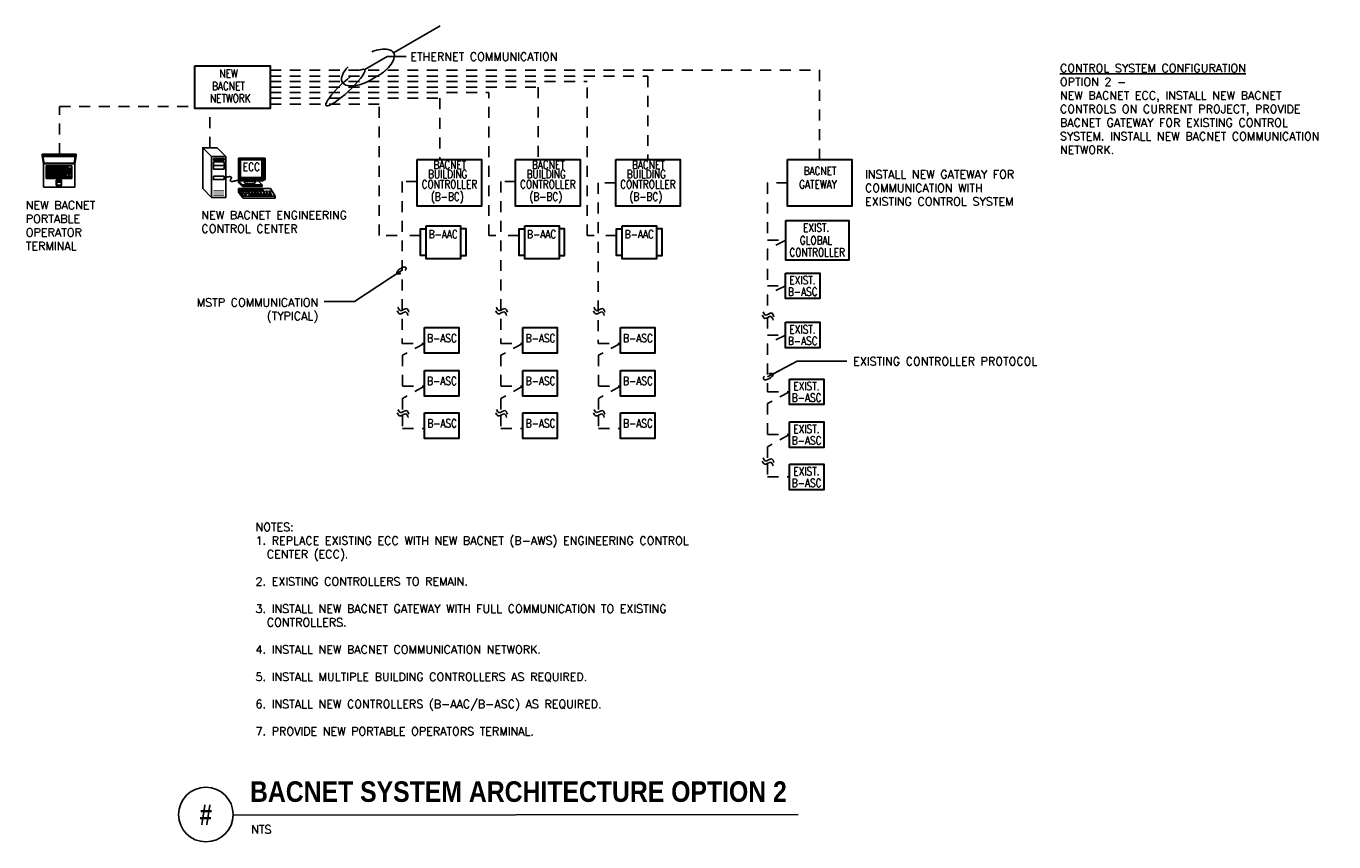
# Model space of a CAD drawing. Header units: inches. Extents: x 1.4 to 16.4, y -9.7 to -0.3.
import ezdxf
from ezdxf.enums import TextEntityAlignment as Align

# ---------------------------------------------------------------- set-up
doc = ezdxf.new("R2010")
doc.units = ezdxf.units.IN
doc.header["$MEASUREMENT"] = 0
doc.linetypes.add('HIDDEN2', pattern=[0.1875, 0.125, -0.0625])
for name, color, linetype in [('M-DETL-DIMS', 2, 'Continuous'), ('M-DETL-TEXT', 2, 'Continuous'), ('M-HVAC-CNTRL-EQUIP', 4, 'Continuous'), ('M-HVAC-CNTRL-PANEL', 4, 'Continuous'), ('M-HVAC-CNTRL-WIRE', 1, 'Continuous')]:
    doc.layers.add(name, color=color, linetype=linetype)
doc.styles.add('BOLD', font='bold.shx', dxfattribs={"width": 0.9})
doc.styles.add('Romans', font='romans.shx')
doc.dimstyles.new('VA-Loop', dxfattribs={"dimtxt": 0.09375, "dimasz": 0.18, "dimexe": 0.125, "dimexo": 0.0625, "dimgap": 0.09, "dimtad": 0, "dimtih": 1, "dimtoh": 1, "dimdec": 4, "dimzin": 0, "dimdsep": 46, "dimtxsty": 'Romans', "dimcen": 0.09, "dimclrd": 256, "dimclre": 256, "dimclrt": 256, "dimadec": 0, "dimazin": 0, "dimtfac": 1, "dimtdec": 4, "dimtofl": 0, "dimtmove": 0, "dimatfit": 3, "dimldrblk": 'dimloop1', "dimfxl": 1, "dimtolj": 1, "dimtzin": 0, "dimlwd": -1, "dimlwe": -1, "dimarcsym": 0})

# ---------------------------------------------------------------- blocks, each defined once
blk = doc.blocks.new('dimloop1')
blk.add_line((-0.383, 0), (-1, 0))
blk.add_lwpolyline([(0.15, -0.121, 0.038212), (0.207, -0.1, 0.102096), (0.278, -0.047, 0.184921), (0.296, 0, 0.184921), (0.278, 0.047, 0.102096), (0.207, 0.099, 0.060952), (0.115, 0.129, 0.047258), (-0.008, 0.14), (-0.078, 0.14, 0.047258), (-0.202, 0.129, 0.060952), (-0.294, 0.099, 0.102096), (-0.365, 0.047, 0.184921), (-0.383, 0, 0.184921), (-0.365, -0.047, 0.102096), (-0.294, -0.1, 0.060952), (-0.202, -0.129, 0.011023), (-0.173, -0.134, 0.047258)], format="xyb")

msp = doc.modelspace()

# ---------------------------------------------------------------- linework, layer by layer
at = {"layer": 'M-DETL-DIMS'}
msp.add_ellipse((5.04, -1.021), major_axis=(-0.221, -0.207), ratio=0.186217, start_param=4.251203, end_param=9.990347, dxfattribs=at)
at = {"layer": 'M-DETL-TEXT'}
msp.add_line((3.751, -9.37), (10.235, -9.365), dxfattribs=at)
msp.add_circle((3.439, -9.365), 0.313, dxfattribs=at)
at = {"layer": 'M-HVAC-CNTRL-EQUIP'}
for p, q in [((1.559, -1.785), (1.95, -1.785)), ((1.559, -1.807), (1.559, -1.785)), ((1.95, -1.807), (1.95, -1.785)), ((1.559, -1.807), (1.95, -1.807)), ((1.575, -1.897), (1.559, -1.807)), ((1.569, -1.814), (1.94, -1.814)), ((1.582, -1.888), (1.569, -1.814)), ((1.575, -2.167), (1.575, -1.897)), ((1.575, -1.897), (1.935, -1.897)), ((1.582, -1.888), (1.928, -1.888)), ((1.606, -2.066), (1.606, -1.921)), ((1.606, -1.921), (1.902, -1.921)), ((1.902, -1.921), (1.902, -2.066)), ((1.94, -1.814), (1.928, -1.888)), ((1.95, -1.807), (1.935, -1.897)), ((1.935, -1.897), (1.935, -2.167)), ((1.941, -1.807), (1.941, -1.807)), ((4.118, -1.831), (3.812, -1.831)), ((3.812, -1.831), (3.812, -2.081)), ((3.829, -1.844), (3.837, -1.851)), ((3.829, -1.844), (3.829, -2.068)), ((4.101, -1.844), (3.829, -1.844)), ((3.837, -2.055), (3.837, -1.85)), ((4.079, -1.851), (3.837, -1.851)), ((4.101, -1.844), (4.079, -1.851)), ((4.079, -2.055), (4.079, -1.85)), ((4.101, -2.068), (4.101, -1.844)), ((4.118, -2.081), (4.118, -1.831)), ((1.902, -2.066), (1.606, -2.066)), ((1.753, -2.106), (1.753, -2.09)), ((3.812, -2.081), (4.118, -2.081)), ((3.832, -2.092), (3.812, -2.092)), ((3.812, -2.092), (3.812, -2.113)), ((3.812, -2.092), (3.858, -2.138)), ((3.821, -2.081), (3.833, -2.094)), ((3.837, -2.055), (3.829, -2.068)), ((3.829, -2.068), (4.101, -2.068)), ((3.833, -2.081), (3.833, -2.094)), ((3.833, -2.094), (4.095, -2.094)), ((4.079, -2.055), (3.837, -2.055)), ((3.888, -2.097), (3.881, -2.113)), ((4.002, -2.097), (4.009, -2.113)), ((4.038, -2.094), (4.083, -2.138)), ((4.079, -2.055), (4.101, -2.068)), ((4.095, -2.094), (4.095, -2.081)), ((1.935, -2.167), (1.575, -2.167)), ((3.812, -2.113), (3.858, -2.159)), ((3.812, -2.224), (3.812, -2.18)), ((3.867, -2.268), (3.812, -2.18)), ((4.179, -2.18), (3.812, -2.18)), ((3.867, -2.29), (3.812, -2.224)), ((3.837, -2.193), (3.845, -2.202)), ((3.855, -2.193), (3.837, -2.193)), ((3.864, -2.202), (3.845, -2.202)), ((3.852, -2.212), (3.86, -2.22)), ((3.87, -2.212), (3.852, -2.212)), ((3.855, -2.193), (3.864, -2.202)), ((3.858, -2.138), (3.858, -2.159)), ((4.083, -2.138), (3.858, -2.138)), ((4.083, -2.159), (3.858, -2.159)), ((3.859, -2.23), (3.867, -2.238)), ((3.878, -2.23), (3.859, -2.23)), ((3.878, -2.22), (3.86, -2.22)), ((3.886, -2.238), (3.867, -2.238)), ((3.87, -2.193), (3.878, -2.202)), ((3.889, -2.193), (3.87, -2.193)), ((3.87, -2.212), (3.878, -2.22)), ((3.897, -2.202), (3.878, -2.202)), ((3.878, -2.23), (3.886, -2.238)), ((3.878, -2.248), (3.886, -2.257)), ((3.896, -2.248), (3.878, -2.248)), ((3.885, -2.212), (3.893, -2.22)), ((3.903, -2.212), (3.885, -2.212)), ((3.889, -2.193), (3.897, -2.202)), ((3.892, -2.23), (3.9, -2.238)), ((3.911, -2.23), (3.892, -2.23)), ((3.911, -2.22), (3.893, -2.22)), ((3.896, -2.248), (3.904, -2.257)), ((3.919, -2.238), (3.9, -2.238)), ((3.903, -2.193), (3.911, -2.202)), ((3.922, -2.193), (3.903, -2.193)), ((3.903, -2.212), (3.911, -2.22)), ((3.93, -2.202), (3.911, -2.202)), ((3.911, -2.23), (3.919, -2.238)), ((3.918, -2.212), (3.926, -2.22)), ((3.936, -2.212), (3.918, -2.212)), ((3.922, -2.193), (3.93, -2.202)), ((3.925, -2.23), (3.933, -2.238)), ((3.944, -2.23), (3.925, -2.23)), ((3.944, -2.22), (3.926, -2.22)), ((3.929, -2.248), (3.937, -2.257)), ((4.079, -2.248), (3.929, -2.248)), ((3.952, -2.238), (3.933, -2.238)), ((3.936, -2.193), (3.944, -2.202)), ((3.955, -2.193), (3.936, -2.193)), ((3.936, -2.212), (3.944, -2.22)), ((3.963, -2.202), (3.944, -2.202)), ((3.944, -2.23), (3.952, -2.238)), ((3.951, -2.212), (3.959, -2.22)), ((3.969, -2.212), (3.951, -2.212)), ((3.955, -2.193), (3.963, -2.202)), ((3.958, -2.23), (3.967, -2.238)), ((3.977, -2.23), (3.958, -2.23)), ((3.978, -2.22), (3.959, -2.22)), ((3.985, -2.238), (3.967, -2.238)), ((3.969, -2.193), (3.978, -2.202)), ((3.988, -2.193), (3.969, -2.193)), ((3.969, -2.212), (3.978, -2.22)), ((3.977, -2.23), (3.985, -2.238)), ((3.996, -2.202), (3.978, -2.202)), ((3.984, -2.212), (3.992, -2.22)), ((4.002, -2.212), (3.984, -2.212)), ((3.988, -2.193), (3.996, -2.202)), ((3.991, -2.23), (4, -2.238)), ((4.01, -2.23), (3.991, -2.23)), ((4.011, -2.22), (3.992, -2.22)), ((4.018, -2.238), (4, -2.238)), ((4.002, -2.193), (4.011, -2.202)), ((4.021, -2.193), (4.002, -2.193)), ((4.002, -2.212), (4.011, -2.22)), ((4.01, -2.23), (4.018, -2.238)), ((4.029, -2.202), (4.011, -2.202)), ((4.017, -2.212), (4.025, -2.22)), ((4.035, -2.212), (4.017, -2.212)), ((4.021, -2.193), (4.029, -2.202)), ((4.024, -2.23), (4.033, -2.238)), ((4.043, -2.23), (4.024, -2.23)), ((4.044, -2.22), (4.025, -2.22)), ((4.051, -2.238), (4.033, -2.238)), ((4.035, -2.193), (4.044, -2.202)), ((4.054, -2.193), (4.035, -2.193)), ((4.035, -2.212), (4.044, -2.22)), ((4.043, -2.23), (4.051, -2.238)), ((4.062, -2.202), (4.044, -2.202)), ((4.05, -2.212), (4.058, -2.22)), ((4.068, -2.212), (4.05, -2.212)), ((4.054, -2.193), (4.062, -2.202)), ((4.057, -2.23), (4.066, -2.238)), ((4.076, -2.23), (4.057, -2.23)), ((4.077, -2.22), (4.058, -2.22)), ((4.084, -2.238), (4.066, -2.238)), ((4.068, -2.193), (4.077, -2.202)), ((4.087, -2.193), (4.068, -2.193)), ((4.068, -2.212), (4.077, -2.22)), ((4.076, -2.23), (4.084, -2.238)), ((4.095, -2.202), (4.077, -2.202)), ((4.079, -2.248), (4.088, -2.257)), ((4.083, -2.138), (4.083, -2.159)), ((4.087, -2.193), (4.095, -2.202)), ((4.09, -2.212), (4.099, -2.22)), ((4.109, -2.212), (4.09, -2.212)), ((4.094, -2.248), (4.102, -2.257)), ((4.134, -2.248), (4.094, -2.248)), ((4.098, -2.23), (4.106, -2.238)), ((4.116, -2.23), (4.098, -2.23)), ((4.117, -2.22), (4.099, -2.22)), ((4.124, -2.238), (4.106, -2.238)), ((4.109, -2.212), (4.117, -2.22)), ((4.116, -2.23), (4.124, -2.238)), ((4.123, -2.212), (4.132, -2.22)), ((4.142, -2.212), (4.123, -2.212)), ((4.131, -2.23), (4.139, -2.238)), ((4.149, -2.23), (4.131, -2.23)), ((4.15, -2.22), (4.132, -2.22)), ((4.134, -2.248), (4.143, -2.257)), ((4.157, -2.238), (4.139, -2.238)), ((4.142, -2.212), (4.15, -2.22)), ((4.149, -2.23), (4.157, -2.238)), ((4.149, -2.248), (4.157, -2.257)), ((4.19, -2.248), (4.149, -2.248)), ((4.156, -2.212), (4.165, -2.22)), ((4.175, -2.212), (4.156, -2.212)), ((4.164, -2.23), (4.172, -2.238)), ((4.182, -2.23), (4.164, -2.23)), ((4.183, -2.22), (4.165, -2.22)), ((4.19, -2.238), (4.172, -2.238)), ((4.175, -2.212), (4.183, -2.22)), ((4.234, -2.268), (4.179, -2.18)), ((4.182, -2.23), (4.19, -2.238)), ((4.19, -2.248), (4.198, -2.257)), ((4.234, -2.268), (3.867, -2.268)), ((4.234, -2.29), (3.867, -2.29)), ((3.904, -2.257), (3.886, -2.257)), ((4.088, -2.257), (3.937, -2.257)), ((4.143, -2.257), (4.102, -2.257)), ((4.198, -2.257), (4.157, -2.257)), ((4.234, -2.268), (4.234, -2.29))]:
    msp.add_line(p, q, dxfattribs=at)
for points in [[(3.403, -2.181), (3.403, -1.712), (3.505, -1.814), (3.505, -2.283)], [(3.669, -1.814), (3.567, -1.712), (3.403, -1.712), (3.505, -1.814)], [(1.613, -1.949), (1.613, -1.961), (1.898, -1.961), (1.898, -1.949)], [(1.614, -1.93), (1.614, -1.944), (1.855, -1.944), (1.855, -1.93)], [(3.505, -1.814), (3.669, -1.814), (3.669, -2.283), (3.505, -2.283)], [(3.526, -1.835), (3.526, -1.855), (3.648, -1.855), (3.648, -1.835)], [(3.526, -1.875), (3.526, -1.916), (3.648, -1.916), (3.648, -1.875)], [(3.526, -1.916), (3.526, -1.957), (3.648, -1.957), (3.648, -1.916)], [(1.613, -1.965), (1.613, -1.977), (1.898, -1.977), (1.898, -1.965)], [(1.613, -1.981), (1.613, -1.995), (1.834, -1.995), (1.834, -1.981)], [(1.613, -1.999), (1.613, -2.012), (1.834, -2.012), (1.834, -1.999)], [(1.613, -2.02), (1.613, -2.034), (1.834, -2.034), (1.834, -2.02)], [(1.613, -2.042), (1.613, -2.054), (1.898, -2.054), (1.898, -2.042)], [(1.722, -2.146), (1.722, -2.086), (1.784, -2.086), (1.784, -2.146)], [(1.727, -2.09), (1.727, -2.106), (1.78, -2.106), (1.78, -2.09)], [(1.844, -1.995), (1.844, -1.981), (1.898, -1.981), (1.898, -1.995)], [(1.844, -2.012), (1.844, -1.999), (1.898, -1.999), (1.898, -2.012)], [(1.864, -2.034), (1.864, -2.02), (1.876, -2.02), (1.876, -2.034)], [(3.526, -2.039), (3.526, -2.079), (3.648, -2.079), (3.648, -2.039)], [(1.727, -2.142), (1.727, -2.108), (1.78, -2.108), (1.78, -2.142)]]:
    msp.add_lwpolyline(points, close=True, dxfattribs=at)
msp.add_lwpolyline([(3.82, -2.081), (3.814, -2.082), (3.808, -2.084), (3.804, -2.085), (3.8, -2.086), (3.796, -2.087), (3.793, -2.088), (3.791, -2.089), (3.788, -2.09), (3.786, -2.09), (3.783, -2.091), (3.781, -2.092), (3.779, -2.092), (3.777, -2.093), (3.775, -2.093), (3.773, -2.094), (3.771, -2.094), (3.769, -2.094), (3.767, -2.095), (3.766, -2.095), (3.764, -2.096), (3.762, -2.096), (3.76, -2.097), (3.758, -2.097), (3.757, -2.097), (3.755, -2.098), (3.753, -2.098), (3.751, -2.098), (3.75, -2.099), (3.748, -2.099), (3.746, -2.099), (3.744, -2.099), (3.742, -2.1), (3.741, -2.1), (3.739, -2.1), (3.737, -2.1), (3.735, -2.1), (3.733, -2.1), (3.731, -2.099), (3.73, -2.099), (3.728, -2.099), (3.727, -2.098), (3.725, -2.097), (3.724, -2.096), (3.723, -2.095), (3.722, -2.094), (3.721, -2.093), (3.721, -2.092), (3.72, -2.091), (3.719, -2.09), (3.719, -2.089), (3.719, -2.088), (3.719, -2.087), (3.719, -2.086), (3.719, -2.084), (3.719, -2.083), (3.72, -2.082), (3.72, -2.081), (3.721, -2.08), (3.721, -2.079), (3.722, -2.077), (3.723, -2.076), (3.724, -2.075), (3.724, -2.074), (3.725, -2.072), (3.726, -2.071), (3.727, -2.07), (3.727, -2.069), (3.728, -2.068), (3.729, -2.067), (3.729, -2.066), (3.73, -2.064), (3.73, -2.063), (3.731, -2.062), (3.731, -2.06), (3.731, -2.059), (3.731, -2.058), (3.731, -2.056), (3.731, -2.055), (3.731, -2.054), (3.73, -2.052), (3.73, -2.051), (3.73, -2.05), (3.729, -2.049), (3.728, -2.048), (3.728, -2.048), (3.727, -2.047), (3.726, -2.046), (3.725, -2.046), (3.725, -2.045), (3.724, -2.045), (3.723, -2.045), (3.722, -2.045), (3.72, -2.045), (3.719, -2.044), (3.718, -2.044), (3.716, -2.044), (3.714, -2.044), (3.712, -2.044), (3.71, -2.044), (3.708, -2.044), (3.705, -2.045), (3.703, -2.045), (3.7, -2.045), (3.697, -2.046), (3.693, -2.046), (3.69, -2.047), (3.687, -2.048), (3.683, -2.049), (3.679, -2.05), (3.676, -2.052), (3.672, -2.053), (3.669, -2.055)], dxfattribs=at)
at = {"layer": 'M-HVAC-CNTRL-EQUIP', "const_width": 0.00816}
for points in [[(3.526, -2.202), (3.648, -2.202)], [(3.526, -2.222), (3.648, -2.222)], [(3.526, -2.242), (3.648, -2.242)], [(3.526, -2.263), (3.648, -2.263)]]:
    msp.add_lwpolyline(points, dxfattribs=at)
at = {"layer": 'M-HVAC-CNTRL-EQUIP'}
msp.add_lwpolyline([(3.881, -2.113), (3.883, -2.116, 0.063192), (3.9, -2.122, 0.028693), (3.919, -2.124), (3.945, -2.125), (3.971, -2.124, 0.028693), (3.99, -2.122, 0.063192), (4.006, -2.116), (4.009, -2.113)], format="xyb", dxfattribs=at)
msp.add_arc((3.945, -1.848), 0.255, 254.7449, 285.2551, dxfattribs=at)
for points in [[(5.635, -3.583), (5.663, -3.619), (5.734, -3.597), (5.759, -3.638)], [(5.643, -3.544), (5.671, -3.581), (5.743, -3.558), (5.768, -3.6)], [(6.765, -3.583), (6.793, -3.619), (6.864, -3.597), (6.889, -3.638)], [(6.773, -3.544), (6.801, -3.581), (6.873, -3.558), (6.898, -3.6)], [(7.886, -3.583), (7.914, -3.619), (7.986, -3.597), (8.01, -3.638)], [(7.893, -3.544), (7.92, -3.581), (7.992, -3.558), (8.017, -3.6)], [(9.832, -3.596), (9.86, -3.633), (9.932, -3.61), (9.956, -3.652)], [(9.824, -3.635), (9.852, -3.671), (9.923, -3.649), (9.948, -3.69)], [(5.635, -4.754), (5.663, -4.79), (5.735, -4.767), (5.759, -4.809)], [(5.644, -4.715), (5.671, -4.751), (5.743, -4.729), (5.768, -4.771)], [(6.765, -4.754), (6.793, -4.79), (6.865, -4.767), (6.889, -4.809)], [(6.774, -4.715), (6.801, -4.751), (6.873, -4.729), (6.898, -4.771)], [(7.886, -4.754), (7.914, -4.79), (7.986, -4.767), (8.01, -4.809)], [(7.893, -4.715), (7.921, -4.751), (7.992, -4.729), (8.017, -4.771)], [(9.824, -5.309), (9.852, -5.345), (9.923, -5.323), (9.948, -5.364)], [(9.833, -5.27), (9.86, -5.307), (9.932, -5.284), (9.957, -5.326)]]:
    msp.add_spline(points, degree=3, dxfattribs=at)
at = {"layer": 'M-HVAC-CNTRL-PANEL', "lineweight": 30}
for points in [[(3.311, -0.772), (4.176, -0.772), (4.176, -1.262), (3.311, -1.262)], [(5.863, -1.848), (6.603, -1.848), (6.603, -2.385), (5.863, -2.385)], [(6.993, -1.848), (7.733, -1.848), (7.733, -2.385), (6.993, -2.385)], [(8.142, -1.848), (8.882, -1.848), (8.882, -2.385), (8.142, -2.385)], [(10.111, -1.848), (10.851, -1.848), (10.851, -2.385), (10.111, -2.385)], [(10.092, -2.548), (10.816, -2.548), (10.816, -3.002), (10.092, -3.002)], [(5.967, -2.607), (6.361, -2.607), (6.361, -2.987), (5.967, -2.987)], [(7.097, -2.607), (7.491, -2.607), (7.491, -2.987), (7.097, -2.987)], [(8.216, -2.607), (8.61, -2.607), (8.61, -2.987), (8.216, -2.987)], [(10.09, -3.151), (10.484, -3.151), (10.484, -3.444), (10.09, -3.444)], [(10.09, -3.715), (10.484, -3.715), (10.484, -4.009), (10.09, -4.009)], [(5.946, -3.777), (6.34, -3.777), (6.34, -4.07), (5.946, -4.07)], [(7.076, -3.777), (7.47, -3.777), (7.47, -4.07), (7.076, -4.07)], [(8.195, -3.777), (8.589, -3.777), (8.589, -4.07), (8.195, -4.07)], [(5.946, -4.268), (6.34, -4.268), (6.34, -4.562), (5.946, -4.562)], [(7.076, -4.268), (7.47, -4.268), (7.47, -4.562), (7.076, -4.562)], [(8.195, -4.268), (8.589, -4.268), (8.589, -4.562), (8.195, -4.562)], [(10.135, -4.367), (10.529, -4.367), (10.529, -4.66), (10.135, -4.66)], [(5.947, -4.754), (6.341, -4.754), (6.341, -5.048), (5.947, -5.048)], [(7.076, -4.754), (7.47, -4.754), (7.47, -5.048), (7.076, -5.048)], [(8.195, -4.754), (8.589, -4.754), (8.589, -5.048), (8.195, -5.048)], [(10.134, -4.858), (10.529, -4.858), (10.529, -5.152), (10.134, -5.152)], [(10.134, -5.345), (10.529, -5.345), (10.529, -5.638), (10.134, -5.638)]]:
    msp.add_lwpolyline(points, close=True, dxfattribs=at)
for points in [[(5.969, -2.948), (5.903, -2.948), (5.903, -2.642), (5.969, -2.642)], [(6.359, -2.948), (6.425, -2.948), (6.425, -2.642), (6.359, -2.642)], [(7.099, -2.948), (7.033, -2.948), (7.033, -2.642), (7.099, -2.642)], [(7.489, -2.948), (7.555, -2.948), (7.555, -2.642), (7.489, -2.642)], [(8.218, -2.948), (8.152, -2.948), (8.152, -2.642), (8.218, -2.642)], [(8.608, -2.948), (8.674, -2.948), (8.674, -2.642), (8.608, -2.642)]]:
    msp.add_lwpolyline(points, dxfattribs=at)
at = {"layer": 'M-HVAC-CNTRL-WIRE', "linetype": 'HIDDEN2'}
for p, q in [((4.176, -0.824), (10.481, -0.824)), ((4.176, -0.892), (8.512, -0.892)), ((8.512, -0.892), (8.512, -1.848)), ((10.481, -0.824), (10.481, -1.848)), ((4.176, -0.952), (7.814, -0.952)), ((4.176, -1.017), (7.252, -1.017)), ((7.252, -1.017), (7.252, -1.845)), ((7.814, -2.72), (7.814, -0.952)), ((4.176, -1.08), (6.684, -1.08)), ((4.176, -1.145), (6.124, -1.145)), ((6.124, -1.145), (6.124, -1.847)), ((6.684, -2.72), (6.684, -1.08)), ((1.761, -1.785), (1.761, -1.241)), ((1.761, -1.241), (3.318, -1.241)), ((3.485, -1.712), (3.485, -1.314)), ((5.429, -1.213), (4.178, -1.213)), ((5.429, -2.72), (5.429, -1.213)), ((5.863, -2.101), (5.693, -2.101)), ((5.693, -2.101), (5.693, -3.958)), ((6.993, -2.101), (6.823, -2.101)), ((6.823, -2.101), (6.823, -3.958)), ((8.142, -2.117), (7.942, -2.117)), ((7.942, -2.117), (7.942, -3.958)), ((9.884, -2.117), (9.884, -2.775)), ((10.111, -2.117), (9.884, -2.117)), ((5.634, -2.72), (5.429, -2.72)), ((5.903, -2.72), (5.742, -2.72)), ((6.765, -2.72), (6.684, -2.72)), ((7.033, -2.72), (6.87, -2.72)), ((7.896, -2.72), (7.814, -2.72)), ((8.152, -2.72), (8.019, -2.72)), ((9.884, -2.775), (10.092, -2.775)), ((10.092, -2.775), (9.884, -2.877)), ((9.884, -2.877), (9.884, -3.297)), ((9.882, -3.297), (10.09, -3.297)), ((10.09, -3.297), (9.882, -3.399)), ((9.882, -3.399), (9.883, -3.628)), ((9.883, -3.663), (9.882, -3.862)), ((9.882, -3.862), (10.09, -3.862)), ((10.09, -3.862), (9.882, -3.964)), ((5.693, -3.958), (5.946, -3.958)), ((5.946, -3.958), (5.695, -4.094)), ((6.823, -3.958), (7.076, -3.958)), ((7.076, -3.958), (6.825, -4.094)), ((7.942, -3.958), (8.195, -3.958)), ((8.195, -3.958), (7.944, -4.094)), ((9.882, -3.964), (9.882, -4.513)), ((5.695, -4.094), (5.695, -4.45)), ((6.825, -4.094), (6.825, -4.45)), ((7.944, -4.094), (7.944, -4.45)), ((5.695, -4.45), (5.946, -4.45)), ((5.946, -4.45), (5.695, -4.59)), ((6.825, -4.45), (7.076, -4.45)), ((7.076, -4.45), (6.825, -4.59)), ((7.944, -4.45), (8.195, -4.45)), ((8.195, -4.45), (7.944, -4.59)), ((5.695, -4.59), (5.695, -4.746)), ((6.825, -4.59), (6.825, -4.746)), ((7.944, -4.59), (7.944, -4.746)), ((9.884, -4.513), (10.135, -4.513)), ((10.135, -4.513), (9.884, -4.649)), ((9.884, -4.649), (9.884, -5.005)), ((5.695, -4.781), (5.695, -4.936)), ((6.825, -4.781), (6.825, -4.936)), ((7.944, -4.781), (7.944, -4.936)), ((5.695, -4.936), (5.947, -4.936)), ((6.825, -4.936), (7.076, -4.936)), ((7.944, -4.936), (8.195, -4.936)), ((9.884, -5.005), (10.134, -5.005)), ((10.134, -5.005), (9.884, -5.146)), ((9.884, -5.146), (9.884, -5.302)), ((9.884, -5.336), (9.884, -5.491)), ((9.884, -5.491), (10.134, -5.491))]:
    msp.add_line(p, q, dxfattribs=at)

# ---------------------------------------------------------------- texts
at = {"layer": 'M-DETL-DIMS', "insert": (6.312, -2.284), "char_height": 0.0938, "attachment_point": 7, "style": 'Romans'}
msp.add_mtext('\\A1;', dxfattribs=at)
at = {"layer": 'M-DETL-TEXT', "width": 0.8}
for s, height, style, p in [('NEW', 0.0938, 'Romans', (3.699, -0.86)), ('BACNET ', 0.0938, 'Romans', (3.723, -1.005)), ('NETWORK', 0.0938, 'Romans', (3.719, -1.145)), ('ECC', 0.0938, 'Romans', (3.961, -1.932)), ('BACNET', 0.0938, 'Romans', (6.238, -1.908)), ('BACNET', 0.0938, 'Romans', (7.368, -1.908)), ('BACNET', 0.0938, 'Romans', (8.516, -1.908)), ('BACNET', 0.0938, 'Romans', (10.486, -1.978)), ('CONTROLLER', 0.0938, 'Romans', (6.233, -2.132)), ('BUILDING', 0.0938, 'Romans', (6.214, -2.015)), ('CONTROLLER', 0.0938, 'Romans', (7.363, -2.132)), ('BUILDING', 0.0938, 'Romans', (7.344, -2.015)), ('CONTROLLER', 0.0938, 'Romans', (8.511, -2.132)), ('BUILDING', 0.0938, 'Romans', (8.493, -2.015)), ('GATEWAY', 0.0938, 'Romans', (10.462, -2.133)), ('(B-BC)', 0.0938, 'Romans', (6.209, -2.28)), ('(B-BC)', 0.0938, 'Romans', (7.339, -2.28)), ('(B-BC)', 0.0938, 'Romans', (8.487, -2.28)), ('B-AAC', 0.0938, 'Romans', (6.162, -2.705)), ('B-AAC', 0.0938, 'Romans', (7.292, -2.705)), ('B-AAC', 0.0938, 'Romans', (8.412, -2.705)), ('EXIST.', 0.0938, 'Romans', (10.442, -2.629)), ('GLOBAL', 0.0938, 'Romans', (10.44, -2.775)), ('CONTROLLER', 0.0938, 'Romans', (10.453, -2.913)), ('EXIST.', 0.0938, 'Romans', (10.285, -3.232)), ('B-ASC', 0.0938, 'Romans', (10.288, -3.365)), ('EXIST.', 0.0938, 'Romans', (10.285, -3.797)), ('B-ASC', 0.0938, 'Romans', (6.149, -3.898)), ('B-ASC', 0.0938, 'Romans', (7.279, -3.898)), ('B-ASC', 0.0938, 'Romans', (8.398, -3.898)), ('B-ASC', 0.0938, 'Romans', (10.288, -3.929)), ('B-ASC', 0.0938, 'Romans', (6.149, -4.389)), ('B-ASC', 0.0938, 'Romans', (7.279, -4.389)), ('B-ASC', 0.0938, 'Romans', (8.398, -4.389)), ('EXIST.', 0.0938, 'Romans', (10.33, -4.448)), ('B-ASC', 0.0938, 'Romans', (10.333, -4.581)), ('B-ASC', 0.0938, 'Romans', (6.15, -4.875)), ('B-ASC', 0.0938, 'Romans', (7.279, -4.875)), ('B-ASC', 0.0938, 'Romans', (8.398, -4.875)), ('EXIST.', 0.0938, 'Romans', (10.33, -4.94)), ('B-ASC', 0.0938, 'Romans', (10.333, -5.072)), ('EXIST.', 0.0938, 'Romans', (10.33, -5.426)), ('B-ASC', 0.0938, 'Romans', (10.333, -5.559)), ('#', 0.236, 'BOLD', (3.439, -9.365))]:
    msp.add_text(s, height=height, dxfattribs=dict(at, style=style)).set_placement(p, align=Align.MIDDLE)
at = {"layer": 'M-DETL-TEXT', "char_height": 0.09375, "style": 'Romans'}
for s, insert, attachment_point in [('ETHERNET COMMUNICATION', (5.785, -0.62), 1), ('MSTP COMMUNICATION\\P(TYPICAL)', (4.728, -3.441), 3), ('EXISTING CONTROLLER PROTOCOL', (10.866, -4.117), 1)]:
    msp.add_mtext(s, dxfattribs=dict(at, insert=insert, attachment_point=attachment_point))
at = {"layer": 'M-DETL-TEXT', "char_height": 0.09375, "attachment_point": 1, "style": 'Romans'}
for s, width, insert in [('{\\LCONTROL SYSTEM CONFIGURATION}\\POPTION 2 - \\PNEW BACNET ECC, INSTALL NEW BACNET CONTROLS ON CURRENT PROJECT, PROVIDE BACNET GATEWAY FOR EXISTING CONTROL SYSTEM. INSTALL NEW BACNET COMMUNICATION NETWORK. ', 3.2879, (13.239, -0.753)), ('INSTALL NEW GATEWAY FOR COMMUNICATION WITH EXISTING CONTROL SYSTEM', 1.92152, (11.002, -1.971)), ('NEW BACNET PORTABLE OPERATOR TERMINAL', 1.04478, (1.373, -2.325)), ('NEW BACNET ENGINEERING CONTROL CENTER', 1.99184, (3.387, -2.439)), ('NOTES: \\P1. REPLACE EXISTING ECC WITH NEW BACNET (B-AWS) ENGINEERING CONTROL \\P  CENTER (ECC).\\P\\P2. EXISTING CONTROLLERS TO REMAIN.\\P\\P3. INSTALL NEW BACNET GATEWAY WITH FULL COMMUNICATION TO EXISTING \\P  CONTROLLERS.\\P\\P4. INSTALL NEW BACNET COMMUNICATION NETWORK.\\P\\P5. INSTALL MULTIPLE BUILDING CONTROLLERS AS REQUIRED.\\P\\P6. INSTALL NEW CONTROLLERS (B-AAC/B-ASC) AS REQUIRED.\\P\\P7. PROVIDE NEW PORTABLE OPERATORS TERMINAL.', 5.79479, (4.009, -6.018))]:
    msp.add_mtext_dynamic_manual_height_columns(s, width=width, gutter_width=1, heights=[0], dxfattribs=dict(at, insert=insert))
at = {"layer": 'M-DETL-TEXT', "attachment_point": 1}
for s, insert, char_height, width, style in [('BACNET SYSTEM ARCHITECTURE OPTION 2', (3.945, -8.983), 0.23622, 6.42953, 'BOLD'), ('NTS', (3.959, -9.488), 0.0938, 0.18214, 'Romans')]:
    msp.add_mtext(s, dxfattribs=dict(at, insert=insert, char_height=char_height, width=width, style=style))

# ---------------------------------------------------------------- leaders
at = {"layer": 'M-DETL-DIMS'}
msp.add_leader([(5.261, -0.814), (5.52, -0.665), (5.738, -0.665)], dimstyle='VA-Loop', override={"dimasz": 1}, dxfattribs=at)
for points in [[(5.69, -3.117), (5.145, -3.477), (4.798, -3.477)], [(9.884, -4.342), (10.223, -4.163), (10.795, -4.163)]]:
    msp.add_leader(points, dimstyle='VA-Loop', dxfattribs=at)

doc.saveas('drawing.dxf')
